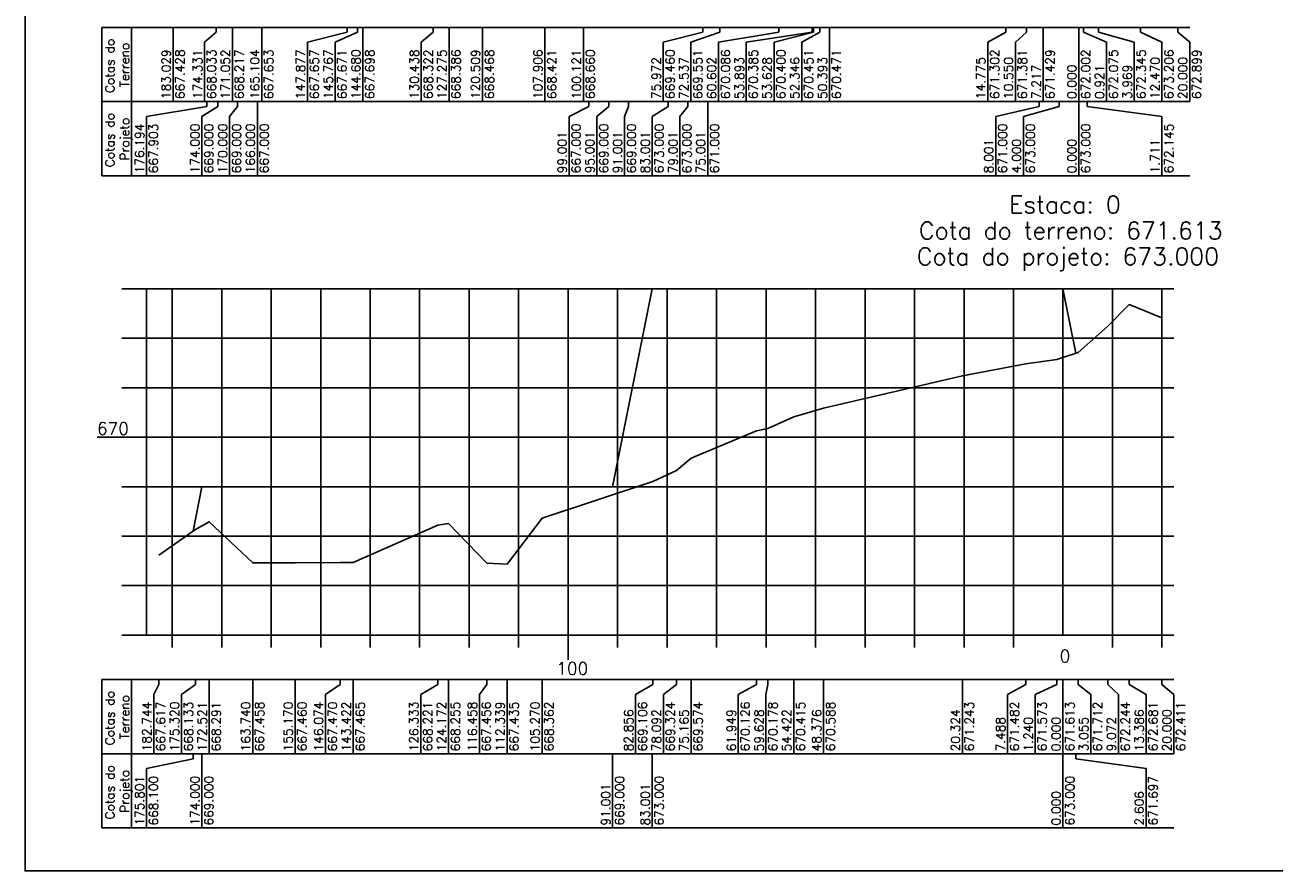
# Model space of a CAD drawing. Header units: inches. Extents: x 670 to 1686, y 41 to 653.
# Tile 1 of 10: x 670 to 923, y 41 to 212. Entities that reach past the tile are written whole.
import ezdxf

# ---------------------------------------------------------------- set-up
doc = ezdxf.new("R2010")
doc.units = ezdxf.units.IN
doc.header["$MEASUREMENT"] = 0
doc.linetypes.add('CONTINUO', pattern=[0])
for name, color, linetype in [('PROJETO', 104, 'Continuous'), ('TERRENO', 22, 'Continuous'), ('TG', 7, 'CONTINUO'), ('Vp', 2, 'Continuous')]:
    doc.layers.add(name, color=color, linetype=linetype)
doc.styles.add('SIMPLEX', font='simplex', dxfattribs={"height": 0.2})

msp = doc.modelspace()

# ---------------------------------------------------------------- linework, layer by layer
at = {"layer": 'PROJETO', "flags": 128}
msp.add_lwpolyline([(704.06, 110.08), (705.86, 119.08), (705.86, 119.08), (788.86, 119.08), (796.86, 159.08), (879.86, 159.08), (879.86, 159.08), (879.86, 159.08), (879.86, 159.08), (882.47, 146.05)], dxfattribs=at)
at = {"layer": 'TERRENO', "flags": 128}
msp.add_lwpolyline([(697.12, 105.25), (704.54, 110.41), (707.34, 111.99), (716.12, 103.66), (724.69, 103.68), (733.79, 103.78), (736.44, 103.73), (753.53, 111.29), (755.69, 111.63), (763.4, 103.64), (767.52, 103.43), (774.59, 112.7), (797.01, 120.14), (801.77, 122.32), (804.7, 124.82), (817.91, 130.34), (820.23, 130.86), (825.44, 133.23), (831.49, 134.96), (859.54, 141.51), (872.37, 143.9), (878.62, 144.81), (879.86, 145.21), (882.92, 146.2), (888.93, 151.52), (893.25, 155.89), (899.86, 153.19)], dxfattribs=at)
at = {"layer": 'TG', "color": 7, "linetype": 'CONTINUO', "flags": 128}
for points in [[(685.66, 211.95), (905.46, 211.95)], [(685.66, 211.95), (685.66, 196.95)], [(691.66, 211.95), (691.66, 196.95)], [(700.03, 211.95), (700.03, 196.95)], [(708.73, 210.95), (706.41, 208.95)], [(708.73, 211.95), (708.73, 210.95)], [(712.01, 211.95), (712.01, 196.95)], [(717.96, 211.95), (717.96, 196.95)], [(735.19, 210.95), (727.18, 208.95)], [(737.3, 210.95), (732.78, 208.95)], [(735.19, 211.95), (735.19, 210.95)], [(737.3, 211.95), (737.3, 210.95)], [(738.38, 211.95), (738.38, 196.95)], [(752.62, 210.95), (750.19, 208.95)], [(752.62, 211.95), (752.62, 210.95)], [(755.79, 211.95), (755.79, 196.95)], [(762.55, 211.95), (762.55, 196.95)], [(775.16, 211.95), (775.16, 196.95)], [(782.94, 211.95), (782.94, 196.95)], [(807.09, 210.95), (799.07, 208.95)], [(810.52, 210.95), (804.67, 208.95)], [(807.09, 211.95), (807.09, 210.95)], [(822.46, 210.95), (810.27, 208.95)], [(810.52, 211.95), (810.52, 210.95)], [(829.17, 210.95), (815.87, 208.95)], [(829.43, 210.95), (821.47, 208.95)], [(822.46, 211.95), (822.46, 210.95)], [(830.72, 210.95), (827.07, 208.95)], [(829.17, 211.95), (829.17, 210.95)], [(829.43, 211.95), (829.43, 210.95)], [(830.72, 211.95), (830.72, 210.95)], [(832.67, 211.95), (832.67, 196.95)], [(868.29, 210.95), (864.65, 208.95)], [(868.29, 211.95), (868.29, 210.95)], [(872.51, 210.95), (870.25, 208.95)], [(872.51, 211.95), (872.51, 210.95)], [(875.85, 211.95), (875.85, 196.95)], [(883.06, 211.95), (883.06, 196.95)], [(883.98, 211.95), (883.98, 210.95)], [(883.98, 210.95), (888.66, 208.95)], [(887.03, 211.95), (887.03, 210.95)], [(887.03, 210.95), (894.26, 208.95)], [(895.53, 211.95), (895.53, 210.95)], [(895.53, 210.95), (899.86, 208.95)], [(903.06, 211.95), (903.06, 210.95)], [(903.06, 210.95), (905.46, 208.95)], [(706.41, 208.95), (706.41, 196.95)], [(727.18, 208.95), (727.18, 196.95)], [(732.78, 208.95), (732.78, 196.95)], [(750.19, 208.95), (750.19, 196.95)], [(799.07, 208.95), (799.07, 196.95)], [(804.67, 208.95), (804.67, 196.95)], [(810.27, 208.95), (810.27, 196.95)], [(815.87, 208.95), (815.87, 196.95)], [(821.47, 208.95), (821.47, 196.95)], [(827.07, 208.95), (827.07, 196.95)], [(864.65, 208.95), (864.65, 196.95)], [(870.25, 208.95), (870.25, 196.95)], [(888.66, 208.95), (888.66, 196.95)], [(894.26, 208.95), (894.26, 196.95)], [(899.86, 208.95), (899.86, 196.95)], [(905.46, 208.95), (905.46, 196.95)], [(685.66, 196.95), (905.46, 196.95)], [(685.66, 196.95), (685.66, 181.95)], [(691.66, 196.95), (691.66, 181.95)], [(706.87, 195.95), (694.66, 193.95)], [(709.06, 195.95), (705.86, 193.95)], [(706.87, 196.95), (706.87, 195.95)], [(709.06, 196.95), (709.06, 195.95)], [(709.06, 196.95), (709.06, 195.95)], [(713.06, 195.95), (711.46, 193.95)], [(713.06, 196.95), (713.06, 195.95)], [(717.06, 196.95), (717.06, 181.95)], [(784.06, 195.95), (780.06, 193.95)], [(784.06, 196.95), (784.06, 195.95)], [(788.06, 195.95), (785.66, 193.95)], [(788.06, 196.95), (788.06, 195.95)], [(792.06, 195.95), (791.26, 193.95)], [(792.06, 196.95), (792.06, 195.95)], [(800.06, 195.95), (796.86, 193.95)], [(800.06, 196.95), (800.06, 195.95)], [(804.06, 195.95), (802.46, 193.95)], [(804.06, 196.95), (804.06, 195.95)], [(808.06, 196.95), (808.06, 181.95)], [(875.06, 195.95), (866.26, 193.95)], [(879.06, 195.95), (871.86, 193.95)], [(875.06, 196.95), (875.06, 195.95)], [(879.06, 196.95), (879.06, 195.95)], [(883.06, 196.95), (883.06, 181.95)], [(883.06, 196.95), (883.06, 195.95)], [(883.06, 196.95), (883.06, 195.95)], [(883.06, 196.95), (883.06, 195.95)], [(884.77, 196.95), (884.77, 195.95)], [(884.77, 195.95), (899.86, 193.95)], [(694.66, 193.95), (694.66, 181.95)], [(705.86, 193.95), (705.86, 181.95)], [(711.46, 193.95), (711.46, 181.95)], [(780.06, 193.95), (780.06, 181.95)], [(785.66, 193.95), (785.66, 181.95)], [(791.26, 193.95), (791.26, 181.95)], [(796.86, 193.95), (796.86, 181.95)], [(802.46, 193.95), (802.46, 181.95)], [(866.26, 193.95), (866.26, 181.95)], [(871.86, 193.95), (871.86, 181.95)], [(899.86, 193.95), (899.86, 181.95)], [(685.66, 181.95), (905.46, 181.95)], [(694.66, 159.08), (902.26, 159.08)], [(699.86, 89.08), (699.86, 159.08)], [(709.86, 89.08), (709.86, 159.08)], [(719.86, 89.08), (719.86, 159.08)], [(729.86, 89.08), (729.86, 159.08)], [(739.86, 89.08), (739.86, 159.08)], [(749.86, 89.08), (749.86, 159.08)], [(759.86, 89.08), (759.86, 159.08)], [(769.86, 89.08), (769.86, 159.08)], [(779.86, 89.08), (779.86, 159.08)], [(789.86, 89.08), (789.86, 159.08)], [(799.86, 89.08), (799.86, 159.08)], [(809.86, 89.08), (809.86, 159.08)], [(819.86, 89.08), (819.86, 159.08)], [(829.86, 89.08), (829.86, 159.08)], [(839.86, 89.08), (839.86, 159.08)], [(849.86, 89.08), (849.86, 159.08)], [(859.86, 89.08), (859.86, 159.08)], [(869.86, 89.08), (869.86, 159.08)], [(889.86, 89.08), (889.86, 159.08)], [(899.86, 89.08), (899.86, 159.08)], [(694.66, 149.08), (902.26, 149.08)], [(694.66, 139.08), (902.26, 139.08)], [(694.66, 129.08), (902.26, 129.08)], [(694.66, 119.08), (902.26, 119.08)], [(694.66, 109.08), (902.26, 109.08)], [(694.66, 99.08), (902.26, 99.08)], [(685.66, 80.08), (902.26, 80.08)], [(685.66, 80.08), (685.66, 65.08)], [(691.66, 80.08), (691.66, 65.08)], [(697.12, 79.08), (696.14, 77.08)], [(697.12, 80.08), (697.12, 79.08)], [(704.54, 79.08), (701.74, 77.08)], [(704.54, 80.08), (704.54, 79.08)], [(707.34, 80.08), (707.34, 65.08)], [(716.12, 80.08), (716.12, 65.08)], [(724.69, 80.08), (724.69, 65.08)], [(733.79, 79.08), (730.84, 77.08)], [(733.79, 80.08), (733.79, 79.08)], [(736.44, 80.08), (736.44, 65.08)], [(753.53, 79.08), (750.09, 77.08)], [(753.53, 80.08), (753.53, 79.08)], [(755.69, 80.08), (755.69, 65.08)], [(763.4, 79.08), (761.92, 77.08)], [(763.4, 80.08), (763.4, 79.08)], [(767.52, 80.08), (767.52, 65.08)], [(774.59, 80.08), (774.59, 65.08)], [(797.01, 79.08), (793.5, 77.08)], [(797.01, 80.08), (797.01, 79.08)], [(801.77, 79.08), (799.1, 77.08)], [(801.77, 80.08), (801.77, 79.08)], [(804.7, 80.08), (804.7, 65.08)], [(817.91, 79.08), (814.24, 77.08)], [(817.91, 80.08), (817.91, 79.08)], [(820.23, 79.08), (819.84, 77.08)], [(820.23, 80.08), (820.23, 79.08)], [(825.44, 80.08), (825.44, 65.08)], [(831.49, 80.08), (831.49, 65.08)], [(859.54, 80.08), (859.54, 65.08)], [(872.37, 79.08), (868.66, 77.08)], [(872.37, 80.08), (872.37, 79.08)], [(878.62, 79.08), (874.26, 77.08)], [(878.62, 80.08), (878.62, 79.08)], [(879.86, 80.08), (879.86, 65.08)], [(882.92, 80.08), (882.92, 79.08)], [(882.92, 79.08), (885.46, 77.08)], [(888.93, 80.08), (888.93, 79.08)], [(888.93, 79.08), (891.06, 77.08)], [(893.25, 80.08), (893.25, 79.08)], [(893.25, 79.08), (896.66, 77.08)], [(899.86, 80.08), (899.86, 79.08)], [(899.86, 79.08), (902.26, 77.08)], [(696.14, 77.08), (696.14, 65.08)], [(701.74, 77.08), (701.74, 65.08)], [(730.84, 77.08), (730.84, 65.08)], [(750.09, 77.08), (750.09, 65.08)], [(761.92, 77.08), (761.92, 65.08)], [(793.5, 77.08), (793.5, 65.08)], [(799.1, 77.08), (799.1, 65.08)], [(814.24, 77.08), (814.24, 65.08)], [(819.84, 77.08), (819.84, 65.08)], [(868.66, 77.08), (868.66, 65.08)], [(874.26, 77.08), (874.26, 65.08)], [(885.46, 77.08), (885.46, 65.08)], [(891.06, 77.08), (891.06, 65.08)], [(896.66, 77.08), (896.66, 65.08)], [(902.26, 77.08), (902.26, 65.08)], [(685.66, 65.08), (902.26, 65.08)], [(685.66, 65.08), (685.66, 50.08)], [(691.66, 65.08), (691.66, 50.08)], [(704.06, 64.08), (694.66, 62.08)], [(704.06, 65.08), (704.06, 64.08)], [(705.86, 65.08), (705.86, 50.08)], [(705.86, 65.08), (705.86, 64.08)], [(788.86, 65.08), (788.86, 50.08)], [(796.86, 65.08), (796.86, 50.08)], [(879.86, 65.08), (879.86, 50.08)], [(879.86, 65.08), (879.86, 64.08)], [(879.86, 65.08), (879.86, 64.08)], [(879.86, 65.08), (879.86, 64.08)], [(882.47, 65.08), (882.47, 64.08)], [(882.47, 64.08), (896.66, 62.08)], [(694.66, 62.08), (694.66, 50.08)], [(896.66, 62.08), (896.66, 50.08)], [(685.66, 50.08), (902.26, 50.08)]]:
    msp.add_lwpolyline(points, dxfattribs=at)
at = {"layer": 'TG', "color": 4, "linetype": 'CONTINUO', "flags": 128}
for points in [[(689.66, 159.08), (694.66, 159.08)], [(694.66, 89.08), (694.66, 159.08)], [(879.86, 89.08), (879.86, 159.08)], [(689.66, 149.08), (694.66, 149.08)], [(689.66, 139.08), (694.66, 139.08)], [(684.66, 129.08), (694.66, 129.08)], [(689.66, 119.08), (694.66, 119.08)], [(689.66, 109.08), (694.66, 109.08)], [(689.66, 99.08), (694.66, 99.08)], [(689.66, 89.08), (694.66, 89.08)], [(694.66, 89.08), (902.26, 89.08)], [(699.86, 86.58), (699.86, 89.08)], [(709.86, 86.58), (709.86, 89.08)], [(719.86, 86.58), (719.86, 89.08)], [(729.86, 86.58), (729.86, 89.08)], [(739.86, 86.58), (739.86, 89.08)], [(749.86, 86.58), (749.86, 89.08)], [(759.86, 86.58), (759.86, 89.08)], [(769.86, 86.58), (769.86, 89.08)], [(779.86, 84.08), (779.86, 89.08)], [(789.86, 86.58), (789.86, 89.08)], [(799.86, 86.58), (799.86, 89.08)], [(809.86, 86.58), (809.86, 89.08)], [(819.86, 86.58), (819.86, 89.08)], [(829.86, 86.58), (829.86, 89.08)], [(839.86, 86.58), (839.86, 89.08)], [(849.86, 86.58), (849.86, 89.08)], [(859.86, 86.58), (859.86, 89.08)], [(869.86, 86.58), (869.86, 89.08)], [(889.86, 86.58), (889.86, 89.08)], [(899.86, 86.58), (899.86, 89.08)]]:
    msp.add_lwpolyline(points, dxfattribs=at)
at = {"layer": 'Vp'}
msp.add_lwpolyline([(1685.7, 181.77), (1510.7, 181.77), (1510.7, 41.38), (670.11, 41.38), (670.11, 615.38), (1685.7, 615.38)], close=True, dxfattribs=at)

# ---------------------------------------------------------------- texts
at = {"layer": 'TG', "color": 2, "style": 'SIMPLEX'}
for s, p in [('Cotas do', (688.16, 198.68)), ('Terreno', (691.16, 199.87)), ('183.029', (699.53, 197.45)), ('667.428', (702.33, 197.45)), ('174.331', (705.91, 197.45)), ('668.033', (708.71, 197.45)), ('171.052', (711.51, 197.45)), ('668.217', (714.31, 197.45)), ('165.104', (717.46, 197.45)), ('667.653', (720.26, 197.45)), ('147.877', (726.68, 197.45)), ('667.657', (729.48, 197.45)), ('145.767', (732.28, 197.45)), ('667.671', (735.08, 197.45)), ('144.680', (737.88, 197.45)), ('667.698', (740.68, 197.45)), ('130.438', (749.69, 197.45)), ('668.322', (752.49, 197.45)), ('127.275', (755.29, 197.45)), ('668.386', (758.09, 197.45)), ('120.509', (762.05, 197.45)), ('668.468', (764.85, 197.45)), ('107.906', (774.66, 197.45)), ('668.421', (777.46, 197.45)), ('100.121', (782.44, 197.45)), ('668.660', (785.24, 197.45)), ('75.972', (798.57, 197.45)), ('669.460', (801.37, 197.45)), ('72.537', (804.17, 197.45)), ('669.551', (806.97, 197.45)), ('60.602', (809.77, 197.45)), ('670.086', (812.57, 197.45)), ('53.893', (815.37, 197.45)), ('670.385', (818.17, 197.45)), ('53.628', (820.97, 197.45)), ('670.400', (823.77, 197.45)), ('52.346', (826.57, 197.45)), ('670.451', (829.37, 197.45)), ('50.393', (832.17, 197.45)), ('670.471', (834.97, 197.45)), ('14.775', (864.15, 197.45)), ('671.302', (866.95, 197.45)), ('10.550', (869.75, 197.45)), ('671.381', (872.55, 197.45)), ('671.429', (878.15, 197.45)), ('672.002', (885.36, 197.45)), ('672.075', (890.96, 197.45)), ('672.345', (896.56, 197.45)), ('12.470', (899.36, 197.45)), ('673.206', (902.16, 197.45)), ('20.000', (904.96, 197.45)), ('672.899', (907.76, 197.45)), ('7.217', (875.35, 197.45)), ('0.000', (882.56, 197.45)), ('0.921', (888.16, 197.45)), ('3.969', (893.76, 197.45)), ('Cotas do', (688.16, 183.68)), ('Projeto', (691.16, 185.03)), ('176.194', (694.16, 182.45)), ('667.903', (696.96, 182.45)), ('174.000', (705.36, 182.45)), ('669.000', (708.16, 182.45)), ('170.000', (710.96, 182.45)), ('669.000', (713.76, 182.45)), ('166.000', (716.56, 182.45)), ('667.000', (719.36, 182.45)), ('99.001', (779.56, 182.45)), ('667.000', (782.36, 182.45)), ('95.001', (785.16, 182.45)), ('669.000', (787.96, 182.45)), ('91.001', (790.76, 182.45)), ('669.000', (793.56, 182.45)), ('83.001', (796.36, 182.45)), ('673.000', (799.16, 182.45)), ('79.001', (801.96, 182.45)), ('673.000', (804.76, 182.45)), ('75.001', (807.56, 182.45)), ('671.000', (810.36, 182.45)), ('671.000', (868.56, 182.45)), ('673.000', (874.16, 182.45)), ('673.000', (885.36, 182.45)), ('672.145', (902.16, 182.45)), ('8.001', (865.76, 182.45)), ('4.000', (871.36, 182.45)), ('0.000', (882.56, 182.45)), ('1.711', (899.36, 182.45)), ('Cotas do', (688.16, 66.81)), ('Terreno', (691.16, 68)), ('182.744', (695.64, 65.58)), ('667.617', (698.44, 65.58)), ('175.320', (701.24, 65.58)), ('668.133', (704.04, 65.58)), ('172.521', (706.84, 65.58)), ('668.291', (709.64, 65.58)), ('163.740', (715.62, 65.58)), ('667.458', (718.42, 65.58)), ('155.170', (724.19, 65.58)), ('667.460', (726.99, 65.58)), ('146.074', (730.34, 65.58)), ('667.470', (733.14, 65.58)), ('143.422', (735.94, 65.58)), ('667.465', (738.74, 65.58)), ('126.333', (749.59, 65.58)), ('668.221', (752.39, 65.58)), ('124.172', (755.19, 65.58)), ('668.255', (757.99, 65.58)), ('116.458', (761.42, 65.58)), ('667.456', (764.22, 65.58)), ('112.339', (767.02, 65.58)), ('667.435', (769.82, 65.58)), ('105.270', (774.09, 65.58)), ('668.362', (776.89, 65.58)), ('669.106', (795.8, 65.58)), ('669.324', (801.4, 65.58)), ('669.574', (807, 65.58)), ('670.126', (816.54, 65.58)), ('670.178', (822.14, 65.58)), ('670.415', (827.74, 65.58)), ('670.588', (833.79, 65.58)), ('671.243', (861.84, 65.58)), ('671.482', (870.96, 65.58)), ('671.573', (876.56, 65.58)), ('671.613', (882.16, 65.58)), ('671.712', (887.76, 65.58)), ('672.244', (893.36, 65.58)), ('672.681', (898.96, 65.58)), ('672.411', (904.56, 65.58)), ('82.856', (793, 65.58)), ('78.092', (798.6, 65.58)), ('75.165', (804.2, 65.58)), ('61.949', (813.74, 65.58)), ('59.628', (819.34, 65.58)), ('54.422', (824.94, 65.58)), ('48.376', (830.99, 65.58)), ('20.324', (859.04, 65.58)), ('7.488', (868.16, 65.58)), ('1.240', (873.76, 65.58)), ('0.000', (879.36, 65.58)), ('3.055', (884.96, 65.58)), ('9.072', (890.56, 65.58)), ('13.386', (896.16, 65.58)), ('20.000', (901.76, 65.58)), ('Cotas do', (688.16, 51.81)), ('Projeto', (691.16, 53.16)), ('175.801', (694.16, 50.58)), ('668.100', (696.96, 50.58)), ('174.000', (705.36, 50.58)), ('669.000', (708.16, 50.58)), ('669.000', (791.16, 50.58)), ('673.000', (799.16, 50.58)), ('673.000', (882.16, 50.58)), ('671.697', (898.96, 50.58)), ('91.001', (788.36, 50.58)), ('83.001', (796.36, 50.58)), ('0.000', (879.36, 50.58)), ('2.606', (896.16, 50.58))]:
    msp.add_text(s, height=1.8, rotation=90, dxfattribs=at).set_placement(p)
at = {"layer": 'TG', "color": 4, "style": 'SIMPLEX'}
for s, p in [('Estaca: 0', (869.01, 174.37)), ('Cota do terreno: 671.613', (850.76, 169.12)), ('Cota do projeto: 673.000', (850.34, 163.87))]:
    msp.add_text(s, height=3.5, dxfattribs=at).set_placement(p)
at = {"layer": 'TG', "color": 2, "style": 'SIMPLEX'}
for s, p in [('670', (684.66, 129.58)), ('0', (879.19, 83.58)), ('100', (777.48, 81.08))]:
    msp.add_text(s, height=2.5, dxfattribs=at).set_placement(p)

doc.saveas('drawing.dxf')
